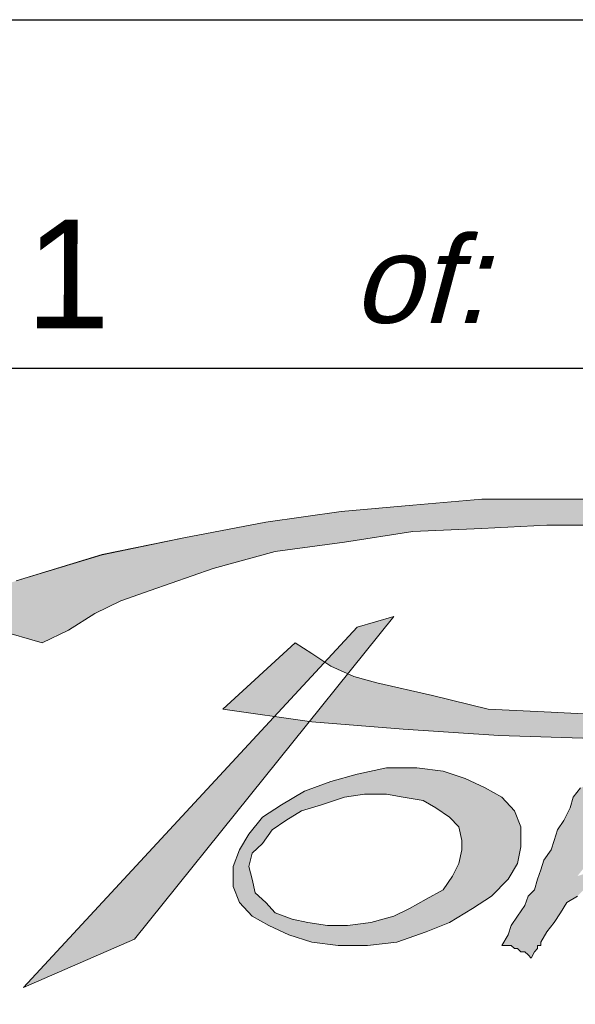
# Paper-space layout 'A3-H (Narrow)' of a CAD drawing. Header units: millimetres. Extents: x -4 to 416, y -4 to 293.
# Tile 4 of 15: x 216 to 229, y 11 to 34. Entities that reach past the tile are written whole.
import ezdxf

# ---------------------------------------------------------------- set-up
doc = ezdxf.new("R2010")
doc.units = ezdxf.units.MM
for name, color, linetype in [('Disegno1', 2, 'Continuous'), ('Tabella', 7, 'Continuous'), ('TabellaCampi', 2, 'Continuous'), ('TabellaIntestazioni', 1, 'Continuous')]:
    doc.layers.add(name, color=color, linetype=linetype)
doc.styles.get("Standard").update_dxf_attribs({"font": 'arial.ttf', "height": 4})

# ---------------------------------------------------------------- blocks, each defined once
blk = doc.blocks.new('powersoft')
at = {"layer": 'Tabella', "color": 7, "lineweight": 0}
for p, q in [((-170.863, 16.855), (-169.272, 17)), ((-169.272, 17), (-167.85, 17)), ((-167.85, 17), (-166.403, 17)), ((-172.502, 16.711), (-170.863, 16.855)), ((-174.238, 16.47), (-172.502, 16.711)), ((-176.118, 16.108), (-174.238, 16.47)), ((-169.272, 16.325), (-170.863, 16.253)), ((-167.778, 16.397), (-169.272, 16.325)), ((-166.187, 16.397), (-167.778, 16.397)), ((-177.998, 15.722), (-176.118, 16.108)), ((-170.863, 16.253), (-172.43, 16.012)), ((-172.43, 16.012), (-174.021, 15.795)), ((-179.975, 15.12), (-177.998, 15.722)), ((-174.021, 15.795), (-175.443, 15.409)), ((-175.443, 15.409), (-176.89, 14.903)), ((-176.89, 14.903), (-177.565, 14.662)), ((-177.565, 14.662), (-178.167, 14.372)), ((-179.372, 13.697), (-182, 14.445)), ((-178.167, 14.372), (-178.77, 13.987)), ((-177.251, 6.9), (-171.297, 14.3)), ((-171.297, 14.3), (-172.141, 14.059)), ((-172.141, 14.059), (-179.806, 5.791)), ((-172.141, 14.059), (-172.141, 14.059)), ((-178.77, 13.987), (-179.372, 13.697)), ((-175.226, 12.179), (-173.563, 13.697)), ((-173.563, 13.697), (-173.177, 13.456)), ((-173.177, 13.456), (-172.743, 13.167)), ((-172.743, 13.167), (-172.213, 12.926)), ((-172.213, 12.926), (-171.683, 12.781)), ((-171.683, 12.781), (-170.405, 12.492)), ((-170.405, 12.492), (-169.127, 12.179)), ((-173.177, 11.89), (-175.226, 12.179)), ((-169.127, 12.179), (-167.681, 12.107)), ((-167.681, 12.107), (-166.187, 12.034)), ((-171.08, 11.721), (-173.177, 11.89)), ((-168.886, 11.576), (-171.08, 11.721)), ((-166.717, 11.504), (-168.886, 11.576)), ((-172.743, 10.516), (-172.141, 10.684)), ((-172.141, 10.684), (-171.466, 10.829)), ((-172.141, 10.684), (-172.141, 10.684)), ((-171.466, 10.829), (-170.767, 10.829)), ((-170.767, 10.829), (-170.164, 10.757)), ((-170.164, 10.757), (-169.658, 10.588)), ((-173.346, 10.299), (-172.743, 10.516)), ((-169.658, 10.588), (-169.2, 10.371)), ((-173.876, 9.985), (-173.346, 10.299)), ((-172.43, 10.154), (-171.972, 10.226)), ((-171.972, 10.226), (-171.466, 10.226)), ((-171.466, 10.226), (-171.08, 10.154)), ((-169.2, 10.371), (-168.814, 10.154)), ((-167.175, 10.154), (-167.006, 10.371)), ((-174.31, 9.696), (-173.876, 9.985)), ((-173.418, 9.841), (-172.96, 9.985)), ((-172.96, 9.985), (-172.43, 10.154)), ((-172.43, 10.154), (-172.43, 10.154)), ((-171.08, 10.154), (-170.622, 10.082)), ((-170.622, 10.082), (-170.333, 9.913)), ((-168.814, 10.154), (-168.525, 9.841)), ((-167.247, 9.913), (-167.175, 10.154)), ((-173.78, 9.624), (-173.418, 9.841)), ((-170.333, 9.913), (-170.019, 9.696)), ((-168.525, 9.841), (-168.38, 9.479)), ((-167.392, 9.624), (-167.247, 9.913)), ((-174.624, 9.31), (-174.31, 9.696)), ((-174.093, 9.407), (-173.78, 9.624)), ((-170.019, 9.696), (-169.802, 9.479)), ((-167.536, 9.407), (-167.392, 9.624)), ((-174.841, 8.949), (-174.624, 9.31)), ((-174.31, 9.093), (-174.093, 9.407)), ((-169.802, 9.479), (-169.73, 9.166)), ((-168.38, 9.479), (-168.38, 9.021)), ((-167.609, 9.166), (-167.536, 9.407)), ((-174.551, 8.876), (-174.31, 9.093)), ((-169.73, 9.166), (-169.73, 8.949)), ((-167.681, 8.949), (-167.609, 9.166)), ((-174.985, 8.563), (-174.841, 8.949)), ((-174.624, 8.563), (-174.551, 8.876)), ((-169.73, 8.949), (-169.802, 8.635)), ((-168.38, 9.021), (-168.452, 8.635)), ((-167.85, 8.708), (-167.681, 8.949)), ((-169.802, 8.635), (-169.947, 8.346)), ((-168.452, 8.635), (-168.669, 8.274)), ((-167.922, 8.491), (-167.85, 8.708)), ((-174.985, 8.105), (-174.985, 8.563)), ((-174.551, 8.274), (-174.624, 8.563)), ((-167.994, 8.274), (-167.922, 8.491)), ((-174.479, 7.96), (-174.551, 8.274)), ((-169.947, 8.346), (-170.164, 8.033)), ((-168.669, 8.274), (-169.055, 7.888)), ((-168.067, 8.033), (-167.994, 8.274)), ((-174.841, 7.743), (-174.985, 8.105)), ((-174.238, 7.743), (-174.479, 7.96)), ((-170.164, 8.033), (-170.55, 7.816)), ((-168.211, 7.888), (-168.067, 8.033)), ((-174.551, 7.43), (-174.841, 7.743)), ((-174.021, 7.502), (-174.238, 7.743)), ((-170.55, 7.816), (-170.935, 7.599)), ((-169.055, 7.888), (-169.489, 7.599)), ((-168.284, 7.671), (-168.211, 7.888)), ((-167.32, 7.743), (-167.464, 7.502)), ((-167.078, 7.888), (-167.32, 7.743)), ((-173.635, 7.358), (-174.021, 7.502)), ((-170.935, 7.599), (-171.297, 7.43)), ((-169.489, 7.599), (-170.019, 7.285)), ((-168.452, 7.43), (-168.284, 7.671)), ((-167.464, 7.502), (-167.609, 7.285)), ((-174.166, 7.213), (-174.551, 7.43)), ((-173.274, 7.285), (-173.635, 7.358)), ((-172.816, 7.213), (-173.274, 7.285)), ((-171.827, 7.285), (-172.358, 7.213)), ((-171.297, 7.43), (-171.827, 7.285)), ((-170.019, 7.285), (-170.55, 7.068)), ((-168.597, 7.213), (-168.452, 7.43)), ((-167.609, 7.285), (-167.778, 7.068)), ((-173.708, 6.996), (-174.166, 7.213)), ((-172.358, 7.213), (-172.816, 7.213)), ((-170.55, 7.068), (-171.225, 6.827)), ((-168.669, 6.996), (-168.597, 7.213)), ((-167.778, 7.068), (-167.922, 6.827)), ((-179.806, 5.791), (-177.251, 6.9)), ((-173.177, 6.827), (-173.708, 6.996)), ((-172.575, 6.755), (-173.177, 6.827)), ((-171.225, 6.827), (-171.9, 6.755)), ((-168.814, 6.755), (-168.669, 6.996)), ((-167.922, 6.827), (-167.922, 6.755)), ((-171.9, 6.755), (-172.575, 6.755)), ((-168.742, 6.755), (-168.814, 6.755)), ((-168.597, 6.755), (-168.742, 6.755)), ((-168.525, 6.683), (-168.597, 6.755)), ((-168.452, 6.683), (-168.525, 6.683)), ((-168.38, 6.61), (-168.452, 6.683)), ((-168.284, 6.61), (-168.38, 6.61)), ((-168.211, 6.538), (-168.284, 6.61)), ((-168.067, 6.61), (-168.139, 6.466)), ((-167.994, 6.683), (-168.067, 6.61)), ((-167.994, 6.755), (-167.994, 6.683)), ((-167.922, 6.755), (-167.994, 6.755)), ((-168.139, 6.466), (-168.211, 6.538)), ((-168.139, 6.466), (-168.139, 6.466))]:
    blk.add_line(p, q, dxfattribs=at)
blk = doc.blocks.new('L')
h = blk.add_hatch(color=5)
h.paths.add_polyline_path([(50.912, 9.696), (50.695, 9.334), (50.454, 9.021), (50.164, 8.659), (49.923, 8.274), (49.634, 7.912), (49.417, 7.526), (49.176, 7.213), (48.959, 6.852), (48.887, 6.707), (48.887, 6.466), (48.959, 6.321), (49.031, 6.177), (49.176, 6.104), (49.321, 6.008), (49.489, 5.935), (49.706, 5.935), (50.164, 5.935), (50.622, 6.104), (51.056, 6.249), (51.514, 6.393), (51.9, 6.707), (52.189, 6.924), (52.43, 7.141), (52.503, 7.382), (52.43, 7.382), (52.334, 7.382), (52.189, 7.382), (51.972, 7.31), (51.828, 7.31), (51.659, 7.31), (51.514, 7.31), (51.442, 7.31), (51.442, 7.213), (51.37, 7.141), (51.37, 7.068), (51.297, 6.924), (51.129, 6.852), (51.056, 6.707), (50.839, 6.61), (50.622, 6.466), (50.454, 6.393), (50.237, 6.393), (50.164, 6.393), (50.092, 6.393), (50.02, 6.466), (49.923, 6.538), (49.923, 6.707), (49.923, 6.779), (50.02, 6.996), (50.164, 7.382), (50.381, 7.912), (50.695, 8.346), (50.984, 8.876), (51.225, 9.334), (51.442, 9.624), (51.587, 9.696), (51.828, 9.696), (52.045, 9.792), (52.334, 9.792), (52.647, 9.792), (52.937, 9.696), (53.178, 9.696), (53.467, 9.624), (53.636, 9.551), (53.708, 9.624), (53.708, 9.696), (53.853, 9.865), (53.925, 10.009), (53.997, 10.154), (54.069, 10.299), (54.142, 10.467), (54.238, 10.54), (53.997, 10.54), (53.78, 10.54), (53.395, 10.467), (53.033, 10.467), (52.647, 10.395), (52.334, 10.299), (52.045, 10.226), (51.828, 10.226), (52.045, 10.467), (52.262, 10.757), (52.575, 11.07), (52.937, 11.359), (53.322, 11.745), (53.708, 12.034), (54.069, 12.348), (54.528, 12.637), (53.033, 12.637), (52.864, 12.42), (52.647, 12.203), (52.503, 11.89), (52.189, 11.6), (51.972, 11.215), (51.659, 10.829), (51.442, 10.467), (51.129, 10.009), (50.695, 10.009), (50.309, 9.937), (50.02, 9.937), (49.779, 9.865), (49.562, 9.865), (49.321, 9.865), (49.104, 9.865), (48.814, 9.937), (49.176, 10.54), (49.489, 11.07), (49.851, 11.432), (50.237, 11.745), (50.622, 11.89), (51.056, 11.962), (51.587, 11.962), (52.117, 11.817), (52.72, 12.565), (52.647, 12.637), (52.575, 12.637), (52.43, 12.637), (52.262, 12.637), (52.045, 12.637), (51.828, 12.565), (51.587, 12.565), (50.839, 12.492), (50.164, 12.275), (49.634, 11.89), (49.248, 11.504), (48.887, 11.142), (48.573, 10.684), (48.356, 10.226), (48.115, 9.937), (46.548, 9.937), (46.621, 9.865), (46.693, 9.696), (46.765, 9.624), (46.765, 9.551), (46.838, 9.479), (46.91, 9.407), (47.006, 9.407), (47.079, 9.407), (47.151, 9.407), (47.223, 9.407), (47.368, 9.407), (47.44, 9.407), (47.609, 9.407), (47.754, 9.407), (47.971, 9.479), (44.21, 4.2), (44.957, 3.597), (45.56, 4.441), (46.018, 5.188), (46.548, 5.935), (47.006, 6.707), (47.44, 7.454), (47.898, 8.129), (48.284, 8.804), (48.646, 9.479), (48.887, 9.551), (49.176, 9.551), (49.489, 9.551), (49.779, 9.624), (50.092, 9.624), (50.381, 9.624), (50.695, 9.624)])
h.paths.add_polyline_path([(46.548, 3.091), (48.212, 3.091), (48.212, 2.778), (46.91, 2.778), (46.91, 2.488), (47.681, 2.488), (47.681, 2.175), (46.91, 2.175), (46.91, 1.789), (48.212, 1.789), (48.212, 1.5), (46.548, 1.5)])
h.paths.add_polyline_path([(50.164, 2.778), (49.104, 2.778), (49.104, 2.488), (50.092, 2.488), (50.164, 2.488), (50.237, 2.488), (50.309, 2.488), (50.309, 2.392), (50.381, 2.392), (50.454, 2.32), (50.454, 2.247), (50.454, 2.175), (50.526, 2.175), (50.526, 2.103), (50.526, 1.886), (50.526, 1.789), (50.454, 1.789), (50.454, 1.717), (50.454, 1.645), (50.454, 1.572), (50.381, 1.572), (50.309, 1.5), (50.237, 1.5), (50.164, 1.5), (50.092, 1.5), (49.104, 1.5), (49.031, 1.5), (48.959, 1.5), (48.887, 1.5), (48.887, 1.572), (48.814, 1.572), (48.718, 1.645), (48.718, 1.717), (48.718, 1.789), (48.718, 1.886), (48.718, 1.958), (49.031, 1.958), (49.031, 1.789), (50.164, 1.789), (50.164, 2.175), (49.176, 2.175), (49.104, 2.175), (49.031, 2.175), (48.959, 2.175), (48.887, 2.175), (48.887, 2.247), (48.814, 2.247), (48.814, 2.32), (48.814, 2.392), (48.814, 2.488), (48.814, 2.561), (48.814, 2.705), (48.814, 2.778), (48.814, 2.85), (48.814, 2.922), (48.887, 2.995), (48.959, 3.091), (49.031, 3.091), (49.104, 3.091), (49.176, 3.091), (50.092, 3.091), (50.164, 3.091), (50.237, 3.091), (50.309, 3.091), (50.381, 2.995), (50.454, 2.922), (50.454, 2.85), (50.454, 2.778), (50.454, 2.705), (50.164, 2.633)])
h.paths.add_polyline_path([(46.163, 8.587), (46.163, 8.201), (46.09, 7.743), (45.873, 7.382), (45.488, 6.996), (45.03, 6.707), (44.596, 6.393), (43.993, 6.177), (43.294, 6.008), (42.619, 5.863), (41.944, 5.863), (41.414, 5.935), (40.811, 6.104), (40.377, 6.321), (39.992, 6.538), (39.702, 6.924), (39.534, 7.31), (39.534, 7.671), (39.702, 8.057), (39.919, 8.418), (40.209, 8.804), (40.667, 9.093), (41.197, 9.407), (41.8, 9.624), (42.475, 9.865), (43.077, 9.937), (43.752, 9.937), (44.355, 9.865), (44.885, 9.696), (45.343, 9.551), (45.705, 9.262), (46.018, 8.949)])
h.paths.add_polyline_path([(42.089, 9.262), (42.547, 9.334), (43.077, 9.334), (43.463, 9.334), (43.897, 9.19), (44.21, 9.021), (44.499, 8.876), (44.741, 8.587), (44.813, 8.346), (44.813, 8.057), (44.741, 7.743), (44.596, 7.454), (44.355, 7.213), (43.993, 6.924), (43.608, 6.779), (43.222, 6.538), (42.692, 6.466), (42.258, 6.393), (41.727, 6.393), (41.269, 6.393), (40.884, 6.538), (40.522, 6.707), (40.305, 6.852), (40.064, 7.068), (39.992, 7.382), (39.919, 7.671), (40.064, 7.984), (40.209, 8.274), (40.45, 8.515), (40.739, 8.732), (41.125, 8.949), (41.583, 9.19)], flags=16)
h.paths.add_polyline_path([(37.653, 10.082), (37.798, 10.082), (38.184, 10.082), (38.642, 10.009), (39.172, 10.009), (39.702, 9.937), (40.136, 9.865), (40.45, 9.865), (40.594, 9.792), (40.377, 9.696), (40.136, 9.624), (39.919, 9.479), (39.775, 9.407), (39.606, 9.262), (39.534, 9.19), (39.389, 9.021), (39.389, 8.949), (38.859, 9.262), (38.256, 9.407), (37.726, 9.551), (37.123, 9.551), (36.593, 9.551), (36.087, 9.479), (35.628, 9.407), (35.243, 9.262), (34.881, 9.093), (34.64, 8.949), (34.568, 8.804), (34.568, 8.659), (34.712, 8.515), (35.026, 8.346), (35.484, 8.274), (36.087, 8.274), (36.448, 8.274), (36.906, 8.274), (37.436, 8.201), (37.967, 8.201), (38.401, 8.057), (38.786, 7.816), (38.931, 7.743), (39.1, 7.526), (39.172, 7.382), (39.172, 7.141), (39.1, 7.068), (39.003, 6.996), (38.859, 6.852), (38.786, 6.779), (38.642, 6.61), (38.401, 6.538), (38.256, 6.466), (38.184, 6.393), (37.726, 6.249), (37.364, 6.177), (36.978, 6.104), (36.593, 6.008), (36.159, 6.008), (35.773, 5.935), (35.387, 6.008), (35.098, 6.008), (34.712, 6.104), (34.351, 6.177), (33.965, 6.321), (33.579, 6.466), (33.218, 6.61), (32.905, 6.779), (32.76, 6.996), (32.688, 7.141), (32.76, 7.141), (32.76, 7.213), (32.832, 7.213), (32.905, 7.31), (32.977, 7.31), (33.507, 6.924), (34.038, 6.61), (34.64, 6.466), (35.243, 6.321), (35.845, 6.321), (36.376, 6.321), (36.906, 6.393), (37.364, 6.466), (37.726, 6.61), (38.039, 6.779), (38.184, 6.996), (38.184, 7.141), (38.039, 7.31), (37.726, 7.526), (37.195, 7.599), (36.448, 7.671), (36.159, 7.743), (35.773, 7.816), (35.387, 7.912), (34.954, 8.057), (34.568, 8.201), (34.351, 8.346), (34.11, 8.659), (34.11, 8.876), (34.11, 9.093), (34.279, 9.262), (34.423, 9.407), (34.568, 9.551), (35.026, 9.792), (35.556, 9.937), (36.159, 10.009), (36.689, 10.082), (37.195, 10.082)])
h.paths.add_polyline_path([(34.881, 10.154), (34.568, 10.009), (34.351, 9.937), (34.11, 9.792), (33.893, 9.624), (33.748, 9.551), (33.579, 9.407), (33.507, 9.262), (33.435, 9.093), (33.29, 9.093), (33.146, 9.093), (32.905, 9.093), (32.76, 9.093), (32.615, 9.093), (32.374, 9.021), (32.23, 9.021), (32.013, 8.949), (31.482, 8.804), (31.024, 8.587), (30.494, 8.274), (29.964, 7.912), (29.457, 7.526), (28.999, 7.141), (28.541, 6.779), (28.252, 6.393), (28.156, 6.321), (28.011, 6.177), (27.939, 6.104), (27.794, 5.935), (27.722, 5.791), (27.553, 5.719), (27.481, 5.646), (27.481, 5.574), (27.408, 5.719), (27.408, 5.791), (27.336, 5.935), (27.264, 6.008), (27.264, 6.104), (27.191, 6.249), (27.119, 6.321), (27.119, 6.466), (27.408, 6.779), (27.722, 7.141), (28.011, 7.526), (28.252, 7.912), (28.397, 8.346), (28.614, 8.804), (28.758, 9.262), (28.999, 9.792), (30.663, 10.009), (30.494, 9.696), (30.277, 9.479), (30.06, 9.19), (29.819, 8.876), (29.602, 8.587), (29.361, 8.274), (29.144, 7.912), (28.927, 7.599), (29.144, 7.743), (29.361, 7.912), (29.602, 8.129), (29.891, 8.274), (30.205, 8.515), (30.494, 8.732), (30.735, 8.876), (30.952, 9.021), (31.169, 9.093), (31.41, 9.262), (31.627, 9.334), (31.868, 9.479), (32.085, 9.551), (32.302, 9.696), (32.543, 9.792), (32.688, 9.865), (33.146, 10.009), (33.579, 10.082), (34.038, 10.154), (34.351, 10.154), (34.64, 10.226), (34.785, 10.154)])
h.paths.add_polyline_path([(37.581, 3.091), (37.653, 3.091), (37.653, 2.995), (37.726, 2.995), (37.726, 2.922), (37.798, 2.922), (37.798, 2.85), (37.798, 2.778), (37.798, 2.705), (37.798, 1.886), (37.798, 1.789), (37.798, 1.717), (37.798, 1.645), (37.726, 1.645), (37.726, 1.572), (37.653, 1.572), (37.653, 1.5), (37.581, 1.5), (37.509, 1.5), (37.436, 1.5), (36.231, 1.5), (36.159, 1.5), (36.087, 1.5), (35.99, 1.5), (35.99, 1.572), (35.918, 1.572), (35.918, 1.645), (35.845, 1.645), (35.845, 1.717), (35.845, 1.789), (35.845, 1.886), (35.845, 2.705), (35.845, 2.778), (35.845, 2.85), (35.845, 2.922), (35.918, 2.922), (35.918, 2.995), (35.99, 2.995), (35.99, 3.091), (36.087, 3.091), (36.159, 3.091), (36.231, 3.091), (37.436, 3.091), (37.509, 3.091)])
h.paths.add_polyline_path([(38.497, 3.091), (38.859, 3.091), (38.859, 1.789), (39.992, 1.789), (39.992, 1.5), (38.497, 1.5)])
h.paths.add_polyline_path([(42.017, 2.778), (40.739, 2.778), (40.739, 1.789), (42.017, 1.789)], flags=16)
h.paths.add_polyline_path([(40.45, 2.705), (40.45, 2.778), (40.45, 2.85), (40.45, 2.922), (40.45, 2.995), (40.522, 2.995), (40.594, 3.091), (40.667, 3.091), (40.739, 3.091), (40.811, 3.091), (41.944, 3.091), (42.017, 3.091), (42.089, 3.091), (42.185, 3.091), (42.258, 3.091), (42.258, 2.995), (42.33, 2.995), (42.33, 2.922), (42.33, 2.85), (42.402, 2.85), (42.402, 2.778), (42.402, 2.705), (42.402, 1.886), (42.402, 1.789), (42.402, 1.717), (42.33, 1.717), (42.33, 1.645), (42.33, 1.572), (42.258, 1.572), (42.258, 1.5), (42.185, 1.5), (42.089, 1.5), (42.017, 1.5), (41.944, 1.5), (40.811, 1.5), (40.739, 1.5), (40.667, 1.5), (40.594, 1.5), (40.522, 1.572), (40.45, 1.572), (40.45, 1.645), (40.45, 1.717), (40.45, 1.789), (40.45, 1.886)])
h.paths.add_polyline_path([(44.499, 2.778), (43.391, 2.778), (43.391, 1.789), (44.499, 1.789), (44.499, 2.103), (43.897, 2.103), (43.897, 2.392), (44.885, 2.392), (44.885, 1.886), (44.885, 1.789), (44.885, 1.717), (44.813, 1.645), (44.813, 1.572), (44.741, 1.572), (44.741, 1.5), (44.668, 1.5), (44.596, 1.5), (44.499, 1.5), (43.391, 1.5), (43.294, 1.5), (43.222, 1.5), (43.15, 1.5), (43.077, 1.572), (43.005, 1.645), (43.005, 1.717), (43.005, 1.789), (43.005, 1.886), (43.005, 2.705), (43.005, 2.778), (43.005, 2.85), (43.005, 2.922), (43.077, 2.995), (43.15, 3.091), (43.222, 3.091), (43.294, 3.091), (43.391, 3.091), (44.499, 3.091), (44.596, 3.091), (44.668, 3.091), (44.741, 3.091), (44.741, 2.995), (44.813, 2.995), (44.813, 2.922), (44.885, 2.85), (44.885, 2.778), (44.885, 2.705), (44.499, 2.633)])
h.paths.add_polyline_path([(45.488, 3.091), (45.873, 3.091), (45.873, 1.5), (45.488, 1.5)])
h.paths.add_polyline_path([(29.747, 3.091), (29.819, 3.091), (29.891, 3.091), (29.964, 3.091), (29.964, 2.995), (30.06, 2.995), (30.06, 2.922), (30.132, 2.85), (30.132, 2.778), (30.132, 2.705), (30.132, 2.561), (29.747, 2.488), (29.747, 2.778), (28.758, 2.778), (28.758, 1.789), (29.747, 1.789), (29.747, 2.103), (30.132, 2.03), (30.132, 1.886), (30.132, 1.789), (30.132, 1.717), (30.06, 1.645), (30.06, 1.572), (29.964, 1.572), (29.964, 1.5), (29.891, 1.5), (29.819, 1.5), (29.747, 1.5), (28.758, 1.5), (28.686, 1.5), (28.614, 1.5), (28.541, 1.5), (28.469, 1.572), (28.397, 1.645), (28.397, 1.717), (28.397, 1.789), (28.397, 1.886), (28.397, 2.705), (28.397, 2.778), (28.397, 2.85), (28.397, 2.922), (28.469, 2.995), (28.541, 3.091), (28.614, 3.091), (28.686, 3.091), (28.758, 3.091)])
h.paths.add_polyline_path([(30.735, 3.091), (31.097, 3.091), (31.097, 2.488), (32.23, 2.488), (32.23, 3.091), (32.615, 3.091), (32.615, 1.5), (32.23, 1.5), (32.23, 2.175), (31.097, 2.175), (31.097, 1.5), (30.735, 1.5)])
h.paths.add_polyline_path([(33.29, 3.091), (33.579, 3.091), (34.881, 2.03), (34.881, 3.091), (35.17, 3.091), (35.17, 1.5), (34.954, 1.5), (33.676, 2.561), (33.676, 1.5), (33.29, 1.5)])
h.paths.add_polyline_path([(37.436, 2.778), (36.231, 2.778), (36.231, 1.789), (37.436, 1.789)], flags=16)
h.paths.add_polyline_path([(27.481, 9.021), (27.191, 9.334), (26.806, 9.551), (26.275, 9.696), (25.673, 9.865), (25.07, 9.865), (24.395, 9.865), (23.72, 9.696), (23.045, 9.551), (22.443, 9.334), (21.912, 9.021), (21.551, 8.659), (21.237, 8.346), (21.02, 7.984), (20.948, 7.599), (21.02, 7.213), (21.165, 6.852), (21.551, 6.538), (21.912, 6.321), (22.443, 6.177), (22.973, 6.008), (23.648, 6.008), (24.323, 6.008), (24.998, 6.104), (25.239, 6.177), (25.456, 6.249), (25.769, 6.393), (26.058, 6.466), (26.275, 6.61), (26.589, 6.707), (26.806, 6.852), (27.047, 6.924), (25.842, 7.141), (25.673, 6.996), (25.456, 6.852), (25.167, 6.707), (24.853, 6.61), (24.178, 6.466), (23.431, 6.466), (23.045, 6.466), (22.756, 6.538), (22.443, 6.61), (22.153, 6.779), (21.84, 6.924), (21.695, 7.141), (21.551, 7.454), (21.454, 7.743), (27.481, 7.599), (27.553, 7.743), (27.649, 7.912), (27.722, 7.984), (27.722, 8.129), (27.722, 8.274), (27.722, 8.418), (27.722, 8.587), (27.722, 8.659)])
h.paths.add_polyline_path([(22.901, 8.949), (23.262, 9.021), (23.648, 9.093), (23.865, 9.19), (24.251, 9.262), (24.636, 9.262), (25.07, 9.262), (25.6, 9.19), (26.058, 9.093), (26.372, 8.876), (26.516, 8.732), (26.589, 8.587), (26.589, 8.418), (26.589, 8.201), (21.454, 7.984), (21.623, 8.201), (21.84, 8.418), (22.226, 8.659), (22.515, 8.804)], flags=16)
h.paths.add_polyline_path([(20.707, 15.506), (21.84, 15.12), (22.973, 14.758), (23.865, 14.373), (24.636, 14.083), (25.239, 13.698), (25.673, 13.408), (26.058, 13.095), (26.203, 12.806), (26.275, 12.565), (26.203, 12.348), (26.058, 12.107), (25.769, 11.89), (25.383, 11.673), (24.323, 11.359), (22.973, 11.07), (21.31, 10.829), (19.429, 10.684), (17.404, 10.612), (15.283, 10.612), (13.114, 10.684), (10.92, 10.829), (8.823, 10.998), (6.774, 11.287), (8.437, 12.806), (8.823, 12.565), (9.257, 12.275), (9.787, 12.034), (10.317, 11.89), (11.595, 11.6), (12.873, 11.287), (14.319, 11.215), (15.813, 11.142), (17.236, 11.142), (18.682, 11.215), (20.032, 11.359), (21.237, 11.6), (22.298, 11.89), (23.118, 12.203), (23.431, 12.42), (23.648, 12.565), (23.793, 12.806), (23.865, 13.023), (23.865, 13.24), (23.793, 13.481), (23.576, 13.698), (23.359, 13.915), (22.756, 14.3), (21.985, 14.614), (21.02, 14.831), (19.887, 15.048), (18.61, 15.289), (17.236, 15.433), (15.813, 15.506), (14.222, 15.506), (12.728, 15.433), (11.137, 15.361), (9.57, 15.12), (7.979, 14.903), (6.557, 14.517), (5.11, 14.011), (4.435, 13.77), (3.833, 13.481), (3.23, 13.095), (2.628, 12.806), (0, 13.553), (2.025, 14.228), (4.002, 14.831), (5.882, 15.216), (7.762, 15.578), (9.498, 15.819), (11.137, 15.964), (12.728, 16.108), (14.15, 16.108), (15.597, 16.108), (16.874, 16.036), (18.007, 15.891), (19.044, 15.819)])
h.paths.add_polyline_path([(20.707, 9.696), (21.02, 9.865), (21.237, 10.009), (21.551, 10.154), (21.768, 10.154), (21.985, 10.154), (22.153, 10.154), (22.298, 10.154), (22.37, 10.154), (22.443, 10.154), (22.587, 10.082), (22.828, 10.009), (23.045, 9.865), (22.443, 9.792), (21.84, 9.551), (21.237, 9.334), (20.635, 8.949), (20.104, 8.587), (19.646, 8.201), (19.285, 7.912), (18.971, 7.671), (16.729, 5.646), (16.633, 5.646), (16.633, 5.719), (16.561, 5.719), (16.488, 5.719), (16.416, 5.791), (16.344, 5.791), (16.271, 5.863), (16.344, 6.008), (16.488, 6.249), (16.561, 6.466), (16.633, 6.707), (16.802, 6.924), (16.874, 7.068), (16.946, 7.31), (17.019, 7.454), (17.091, 7.671), (17.236, 7.912), (17.332, 8.129), (17.404, 8.274), (17.549, 8.515), (17.621, 8.732), (17.694, 8.949), (17.838, 9.19), (17.766, 9.093), (17.694, 9.021), (17.549, 8.949), (17.477, 8.876), (17.332, 8.804), (17.163, 8.732), (16.946, 8.587), (16.802, 8.515), (16.633, 8.346), (16.416, 8.274), (16.271, 8.129), (16.127, 7.984), (15.886, 7.816), (15.741, 7.743), (15.597, 7.599), (15.524, 7.526), (15.283, 7.382), (15.066, 7.141), (14.922, 6.996), (14.68, 6.852), (14.536, 6.61), (14.391, 6.393), (14.222, 6.177), (14.078, 5.935), (14.078, 5.863), (14.006, 5.863), (14.006, 5.791), (13.933, 5.719), (13.861, 5.574), (13.789, 5.646), (13.716, 5.719), (13.62, 5.719), (13.548, 5.791), (13.475, 5.791), (13.403, 5.863), (13.258, 5.863), (13.186, 5.863), (13.331, 6.104), (13.403, 6.321), (13.548, 6.538), (13.716, 6.779), (13.789, 6.996), (13.933, 7.141), (14.006, 7.382), (14.078, 7.599), (14.15, 7.816), (14.319, 8.057), (14.391, 8.274), (14.464, 8.515), (14.608, 8.732), (14.753, 9.021), (14.825, 9.262), (14.994, 9.479), (15.138, 9.551), (15.355, 9.551), (15.597, 9.624), (15.813, 9.696), (15.958, 9.792), (16.199, 9.792), (16.416, 9.865), (16.633, 9.937), (16.416, 9.696), (16.271, 9.479), (16.127, 9.19), (15.886, 8.949), (15.741, 8.659), (15.524, 8.346), (15.283, 7.912), (14.922, 7.454), (15.138, 7.526), (15.283, 7.671), (15.524, 7.816), (15.669, 7.984), (15.886, 8.129), (16.127, 8.274), (16.271, 8.418), (16.488, 8.587), (16.633, 8.732), (16.874, 8.804), (17.091, 9.021), (17.332, 9.19), (17.621, 9.334), (17.838, 9.479), (18.079, 9.624), (18.369, 9.792), (18.441, 9.792), (18.537, 9.792), (18.682, 9.792), (18.754, 9.792), (18.827, 9.792), (18.971, 9.792), (19.044, 9.792), (19.14, 9.792), (18.971, 9.479), (18.754, 9.19), (18.537, 8.876), (18.296, 8.515), (18.079, 8.057), (17.766, 7.599), (17.477, 7.068), (17.163, 6.538), (17.694, 6.924), (18.224, 7.454), (18.827, 7.984), (19.429, 8.659), (20.104, 9.19)])
h.paths.add_polyline_path([(12.342, 9.696), (12.8, 9.479), (13.186, 9.262), (13.475, 8.949), (13.62, 8.587), (13.62, 8.129), (13.548, 7.743), (13.331, 7.382), (12.945, 6.996), (12.511, 6.707), (11.981, 6.393), (11.45, 6.177), (10.775, 5.935), (10.1, 5.863), (9.425, 5.863), (8.823, 5.935), (8.292, 6.104), (7.834, 6.321), (7.449, 6.538), (7.159, 6.852), (7.015, 7.213), (7.015, 7.671), (7.159, 8.057), (7.376, 8.418), (7.69, 8.804), (8.124, 9.093), (8.654, 9.407), (9.257, 9.624), (9.859, 9.792), (10.534, 9.937), (11.233, 9.937), (11.836, 9.865)])
h.paths.add_polyline_path([(21.695, 2.561), (21.623, 2.633), (21.551, 2.705), (21.454, 2.705), (21.454, 2.778), (21.382, 2.778), (21.31, 2.778), (21.237, 2.778), (21.165, 2.778), (20.49, 2.778), (20.49, 1.789), (21.02, 1.789), (21.093, 1.789), (21.165, 1.789), (21.237, 1.789), (21.31, 1.789), (21.382, 1.886), (21.454, 1.886), (21.551, 1.886), (21.623, 1.958), (21.623, 2.03), (21.695, 2.103), (21.695, 2.175), (21.695, 2.247), (21.695, 2.32), (21.695, 2.392), (21.695, 2.488)], flags=16)
h.paths.add_polyline_path([(21.165, 3.091), (21.31, 3.091), (21.382, 3.091), (21.454, 3.091), (21.551, 2.995), (21.623, 2.995), (21.695, 2.922), (21.768, 2.922), (21.84, 2.85), (21.912, 2.85), (21.912, 2.778), (21.985, 2.705), (21.985, 2.633), (22.057, 2.561), (22.057, 2.488), (22.057, 2.392), (22.057, 2.32), (22.057, 2.175), (22.057, 2.103), (22.057, 2.03), (21.985, 1.958), (21.985, 1.886), (21.912, 1.789), (21.912, 1.717), (21.84, 1.717), (21.768, 1.645), (21.695, 1.572), (21.623, 1.572), (21.551, 1.572), (21.382, 1.5), (21.31, 1.5), (21.165, 1.5), (21.093, 1.5), (20.104, 1.5), (20.104, 3.091)])
h.paths.add_polyline_path([(24.636, 3.091), (23.72, 3.091), (23.72, 3.453), (25.914, 3.453), (25.914, 3.091), (25.07, 3.091), (25.07, 1.5), (24.636, 1.5)])
h.paths.add_polyline_path([(26.203, 3.091), (27.866, 3.091), (27.866, 2.778), (26.589, 2.778), (26.589, 2.488), (27.336, 2.488), (27.336, 2.175), (26.589, 2.175), (26.589, 1.789), (27.866, 1.789), (27.866, 1.5), (26.203, 1.5)])
h.paths.add_polyline_path([(13.114, 3.091), (13.331, 3.091), (14.608, 2.03), (14.608, 3.091), (14.994, 3.091), (14.994, 1.5), (14.68, 1.5), (13.403, 2.561), (13.403, 1.5), (13.114, 1.5)])
h.paths.add_polyline_path([(16.946, 2.778), (15.958, 2.778), (15.958, 1.789), (16.946, 1.789), (16.946, 2.103), (17.332, 2.03), (17.332, 1.886), (17.332, 1.789), (17.332, 1.717), (17.332, 1.645), (17.236, 1.572), (17.163, 1.5), (17.091, 1.5), (17.019, 1.5), (16.946, 1.5), (15.958, 1.5), (15.886, 1.5), (15.813, 1.5), (15.741, 1.5), (15.741, 1.572), (15.669, 1.572), (15.669, 1.645), (15.597, 1.717), (15.597, 1.789), (15.597, 1.886), (15.597, 2.705), (15.597, 2.778), (15.597, 2.85), (15.669, 2.922), (15.669, 2.995), (15.741, 2.995), (15.741, 3.091), (15.813, 3.091), (15.886, 3.091), (15.958, 3.091), (16.946, 3.091), (17.019, 3.091), (17.091, 3.091), (17.163, 3.091), (17.236, 2.995), (17.332, 2.922), (17.332, 2.85), (17.332, 2.778), (17.332, 2.705), (17.332, 2.561), (16.946, 2.488)])
h.paths.add_polyline_path([(17.935, 3.091), (19.574, 3.091), (19.574, 2.778), (18.296, 2.778), (18.296, 2.488), (19.044, 2.488), (19.044, 2.175), (18.296, 2.175), (18.296, 1.789), (19.574, 1.789), (19.574, 1.5), (17.935, 1.5)])
h.paths.add_polyline_path([(12.27, 8.274), (12.27, 8.057), (12.198, 7.743), (12.053, 7.454), (11.836, 7.141), (11.45, 6.924), (11.065, 6.707), (10.703, 6.538), (10.173, 6.393), (9.642, 6.321), (9.184, 6.321), (8.726, 6.393), (8.365, 6.466), (7.979, 6.61), (7.762, 6.852), (7.521, 7.068), (7.449, 7.382), (7.376, 7.671), (7.449, 7.984), (7.69, 8.201), (7.907, 8.515), (8.22, 8.732), (8.582, 8.949), (9.04, 9.093), (9.57, 9.262), (10.028, 9.334), (10.534, 9.334), (10.92, 9.262), (11.378, 9.19), (11.667, 9.021), (11.981, 8.804), (12.198, 8.587)], flags=16)
h.paths.add_polyline_path([(10.703, 13.408), (9.859, 13.167), (2.194, 4.899), (4.749, 6.008)])
h.paths.add_polyline_path([(4.291, 3.453), (4.677, 3.453), (5.81, 1.5), (5.279, 1.5), (5.038, 1.958), (3.905, 1.958), (3.688, 1.5), (3.23, 1.5)])
h.paths.add_polyline_path([(7.69, 2.561), (7.617, 2.633), (7.617, 2.705), (7.521, 2.705), (7.449, 2.778), (7.376, 2.778), (7.304, 2.778), (7.232, 2.778), (7.159, 2.778), (6.557, 2.778), (6.557, 1.789), (7.015, 1.789), (7.087, 1.789), (7.159, 1.789), (7.232, 1.789), (7.304, 1.789), (7.376, 1.886), (7.449, 1.886), (7.521, 1.886), (7.617, 1.958), (7.69, 2.03), (7.69, 2.103), (7.69, 2.175), (7.69, 2.247), (7.69, 2.32), (7.69, 2.392), (7.69, 2.488)], flags=16)
h.paths.add_polyline_path([(6.171, 3.091), (7.159, 3.091), (7.304, 3.091), (7.376, 3.091), (7.449, 3.091), (7.521, 2.995), (7.69, 2.995), (7.762, 2.922), (7.834, 2.85), (7.907, 2.85), (7.979, 2.778), (7.979, 2.705), (8.051, 2.633), (8.051, 2.561), (8.051, 2.488), (8.051, 2.392), (8.051, 2.32), (8.051, 2.175), (8.051, 2.103), (8.051, 2.03), (8.051, 1.958), (7.979, 1.886), (7.979, 1.789), (7.907, 1.717), (7.834, 1.717), (7.762, 1.645), (7.69, 1.572), (7.617, 1.572), (7.521, 1.572), (7.449, 1.5), (7.304, 1.5), (7.232, 1.5), (7.087, 1.5), (6.171, 1.5)])
h.paths.add_polyline_path([(8.365, 3.091), (8.823, 3.091), (9.425, 1.958), (10.1, 3.091), (10.462, 3.091), (9.57, 1.5), (9.329, 1.5)])
h.paths.add_polyline_path([(11.45, 3.091), (11.74, 3.091), (12.656, 1.5), (12.27, 1.5), (12.053, 1.886), (11.065, 1.886), (10.848, 1.5), (10.534, 1.5)])
h.paths.add_polyline_path([(11.233, 2.103), (11.908, 2.103), (11.595, 2.778)], flags=16)
h.paths.add_polyline_path([(4.074, 2.247), (4.893, 2.247), (4.435, 3.091)], flags=16)
at = {"layer": 'Tabella', "color": 7, "lineweight": 0}
for p, q in [((11.137, 15.964), (12.728, 16.108)), ((12.728, 16.108), (14.15, 16.108)), ((14.15, 16.108), (15.597, 16.108)), ((7.762, 15.578), (9.498, 15.819)), ((9.498, 15.819), (11.137, 15.964)), ((5.882, 15.216), (7.762, 15.578)), ((12.728, 15.433), (11.137, 15.361)), ((14.222, 15.506), (12.728, 15.433)), ((15.813, 15.506), (14.222, 15.506)), ((4.002, 14.831), (5.882, 15.216)), ((11.137, 15.361), (9.57, 15.12)), ((9.57, 15.12), (7.979, 14.903)), ((2.025, 14.228), (4.002, 14.831)), ((7.979, 14.903), (6.557, 14.517)), ((6.557, 14.517), (5.11, 14.011)), ((5.11, 14.011), (4.435, 13.77)), ((4.435, 13.77), (3.833, 13.481)), ((2.628, 12.806), (0, 13.553)), ((3.833, 13.481), (3.23, 13.095)), ((4.749, 6.008), (10.703, 13.408)), ((10.703, 13.408), (9.859, 13.167)), ((9.859, 13.167), (2.194, 4.899)), ((9.859, 13.167), (9.859, 13.167)), ((3.23, 13.095), (2.628, 12.806)), ((6.774, 11.287), (8.437, 12.806)), ((8.437, 12.806), (8.823, 12.565)), ((8.823, 12.565), (9.257, 12.275)), ((9.257, 12.275), (9.787, 12.034)), ((9.787, 12.034), (10.317, 11.89)), ((10.317, 11.89), (11.595, 11.6)), ((11.595, 11.6), (12.873, 11.287)), ((8.823, 10.998), (6.774, 11.287)), ((12.873, 11.287), (14.319, 11.215)), ((14.319, 11.215), (15.813, 11.142)), ((10.92, 10.829), (8.823, 10.998)), ((13.114, 10.684), (10.92, 10.829)), ((15.283, 10.612), (13.114, 10.684)), ((9.257, 9.624), (9.859, 9.792)), ((9.859, 9.792), (10.534, 9.937)), ((9.859, 9.792), (9.859, 9.792)), ((10.534, 9.937), (11.233, 9.937)), ((11.233, 9.937), (11.836, 9.865)), ((11.836, 9.865), (12.342, 9.696)), ((8.654, 9.407), (9.257, 9.624)), ((12.342, 9.696), (12.8, 9.479)), ((8.124, 9.093), (8.654, 9.407)), ((9.57, 9.262), (10.028, 9.334)), ((10.028, 9.334), (10.534, 9.334)), ((10.534, 9.334), (10.92, 9.262)), ((12.8, 9.479), (13.186, 9.262)), ((14.825, 9.262), (14.994, 9.479)), ((7.69, 8.804), (8.124, 9.093)), ((8.582, 8.949), (9.04, 9.093)), ((9.04, 9.093), (9.57, 9.262)), ((9.57, 9.262), (9.57, 9.262)), ((10.92, 9.262), (11.378, 9.19)), ((11.378, 9.19), (11.667, 9.021)), ((13.186, 9.262), (13.475, 8.949)), ((14.753, 9.021), (14.825, 9.262)), ((8.22, 8.732), (8.582, 8.949)), ((11.667, 9.021), (11.981, 8.804)), ((13.475, 8.949), (13.62, 8.587)), ((14.608, 8.732), (14.753, 9.021)), ((7.376, 8.418), (7.69, 8.804)), ((7.907, 8.515), (8.22, 8.732)), ((11.981, 8.804), (12.198, 8.587)), ((12.198, 8.587), (12.27, 8.274)), ((13.62, 8.587), (13.62, 8.129)), ((14.464, 8.515), (14.608, 8.732)), ((7.159, 8.057), (7.376, 8.418)), ((7.69, 8.201), (7.907, 8.515)), ((14.391, 8.274), (14.464, 8.515)), ((7.449, 7.984), (7.69, 8.201)), ((12.27, 8.274), (12.27, 8.057)), ((14.319, 8.057), (14.391, 8.274)), ((7.015, 7.671), (7.159, 8.057)), ((7.376, 7.671), (7.449, 7.984)), ((12.27, 8.057), (12.198, 7.743)), ((13.62, 8.129), (13.548, 7.743)), ((14.15, 7.816), (14.319, 8.057)), ((12.198, 7.743), (12.053, 7.454)), ((13.548, 7.743), (13.331, 7.382)), ((14.078, 7.599), (14.15, 7.816)), ((7.015, 7.213), (7.015, 7.671)), ((7.449, 7.382), (7.376, 7.671)), ((14.006, 7.382), (14.078, 7.599)), ((7.521, 7.068), (7.449, 7.382)), ((12.053, 7.454), (11.836, 7.141)), ((13.331, 7.382), (12.945, 6.996)), ((13.933, 7.141), (14.006, 7.382)), ((7.159, 6.852), (7.015, 7.213)), ((7.762, 6.852), (7.521, 7.068)), ((11.836, 7.141), (11.45, 6.924)), ((13.789, 6.996), (13.933, 7.141)), ((7.449, 6.538), (7.159, 6.852)), ((7.979, 6.61), (7.762, 6.852)), ((11.45, 6.924), (11.065, 6.707)), ((12.945, 6.996), (12.511, 6.707)), ((13.548, 6.538), (13.716, 6.779)), ((13.716, 6.779), (13.789, 6.996)), ((14.68, 6.852), (14.536, 6.61)), ((14.922, 6.996), (14.68, 6.852)), ((8.365, 6.466), (7.979, 6.61)), ((11.065, 6.707), (10.703, 6.538)), ((12.511, 6.707), (11.981, 6.393)), ((14.536, 6.61), (14.391, 6.393)), ((7.834, 6.321), (7.449, 6.538)), ((8.726, 6.393), (8.365, 6.466)), ((9.184, 6.321), (8.726, 6.393)), ((10.173, 6.393), (9.642, 6.321)), ((10.703, 6.538), (10.173, 6.393)), ((11.981, 6.393), (11.45, 6.177)), ((13.403, 6.321), (13.548, 6.538)), ((14.391, 6.393), (14.222, 6.177)), ((8.292, 6.104), (7.834, 6.321)), ((8.823, 5.935), (8.292, 6.104)), ((9.642, 6.321), (9.184, 6.321)), ((11.45, 6.177), (10.775, 5.935)), ((13.186, 5.863), (13.331, 6.104)), ((13.331, 6.104), (13.403, 6.321)), ((14.222, 6.177), (14.078, 5.935)), ((2.194, 4.899), (4.749, 6.008)), ((9.425, 5.863), (8.823, 5.935)), ((10.775, 5.935), (10.1, 5.863)), ((14.078, 5.935), (14.078, 5.863)), ((10.1, 5.863), (9.425, 5.863)), ((13.258, 5.863), (13.186, 5.863)), ((13.403, 5.863), (13.258, 5.863)), ((13.475, 5.791), (13.403, 5.863)), ((13.548, 5.791), (13.475, 5.791)), ((13.62, 5.719), (13.548, 5.791)), ((13.716, 5.719), (13.62, 5.719)), ((13.789, 5.646), (13.716, 5.719)), ((13.933, 5.719), (13.861, 5.574)), ((14.006, 5.791), (13.933, 5.719)), ((14.006, 5.863), (14.006, 5.791)), ((14.078, 5.863), (14.006, 5.863)), ((13.861, 5.574), (13.789, 5.646)), ((13.861, 5.574), (13.861, 5.574))]:
    blk.add_line(p, q, dxfattribs=at)
blk = doc.blocks.new('A3-H (Narrow)')
at = {"layer": 'Tabella', "color": 7}
for p, q in [((210, 38), (400, 38)), ((210, 30), (400, 30))]:
    blk.add_line(p, q, dxfattribs=at)
at = {"layer": 'TabellaIntestazioni', "color": 2}
for name, p in [('powersoft', (400, 10)), ('L', (218, 10.892))]:
    blk.add_blockref(name, p, dxfattribs=at)
at = {"layer": 'TabellaCampi', "oblique": 0.2618}
for tag, p in [('TITOLO', (210.284, 62.914)), ('PROJET', (320.284, 62.914)), ('FILE_NAME', (210.205, 54.914)), ('RELEASE', (320.284, 54.914)), ('CODICE', (360.284, 54.914)), ('MATERIALE', (210.284, 46.914)), ('TRATTAMENTO', (320.284, 46.914)), ('COLORE', (210.284, 38.914)), ('ENGINEER', (280.284, 38.914)), ('DESIGNER', (320.284, 38.914)), ('APPROVED_BY', (360.284, 38.914)), ('TOLLERANZE', (346.837, 32.125)), ('SHEET', (220.242, 30.914)), ('OF', (232.626, 30.914)), ('SCALA', (280.284, 30.914)), ('DATA', (245.284, 30.914))]:
    blk.add_attdef(tag, p, '', height=2.5, dxfattribs=at)
at = {"layer": 'TabellaIntestazioni', "oblique": 15}
blk.add_text('of:', height=2, dxfattribs=at).set_placement((227.747, 31.042))

psp = doc.layouts.new('A3-H (Narrow)')

# ---------------------------------------------------------------- block references
at = {"layer": 'Disegno1'}
ref = psp.add_blockref('A3-H (Narrow)', (-4, -4), dxfattribs=at)
ref.add_attrib('SHEET', '1', (216.242, 26.914), dxfattribs={"layer": 'TabellaCampi', "height": 2.5, "oblique": 0.2618})

doc.saveas('drawing.dxf')
